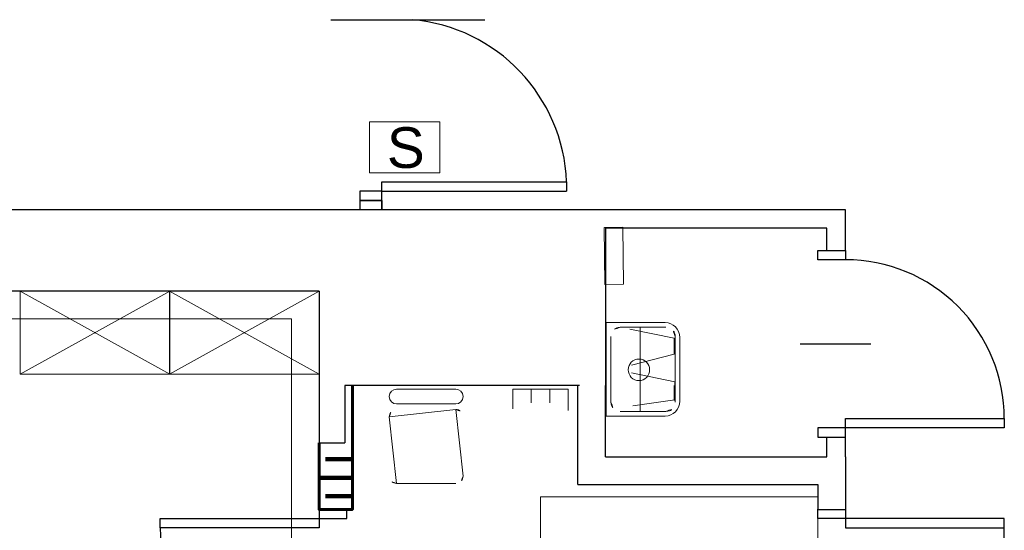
# Model space of a CAD drawing. Header units: millimetres. Extents: x 6612729504 to 6612744462, y 5733542327 to 5733549367.
# Tile 11 of 109: x 6612733361 to 6612733895, y 5733544750 to 5733545027. Entities that reach past the tile are written whole.
import ezdxf

# ---------------------------------------------------------------- set-up
doc = ezdxf.new("R2010")
doc.units = ezdxf.units.MM
doc.header["$MEASUREMENT"] = 0
doc.set_wipeout_variables(frame=1)
doc.linetypes.add('Wipeout_Contour', pattern=[1000, 0, -1000])
for name, color, linetype in [('!!!!_CIENKIE czerwone LINIE', 7, 'Continuous'), ('!!!!_SCIANY GRUBE', 7, 'Continuous'), ('___OPISY', 7, 'Continuous'), ('_A TECHN._wyposazenie sanitariaty', 7, 'Continuous'), ('_ATECHN-MEBLE', 7, 'Continuous'), ('_ATECHN-MEDYCZ.', 7, 'Continuous'), ('A_SCIANY PROJ. 18 wewn', 7, 'Continuous'), ('A_Stolarka_drzw_wew', 192, 'Continuous'), ('A_wypełnienie', 7, 'Continuous')]:
    doc.layers.add(name, color=color, linetype=linetype)
doc.styles.add('GENERATED_STYLE_1', font='arial.ttf')

msp = doc.modelspace()

# ---------------------------------------------------------------- linework, layer by layer
at = {"layer": '!!!!_CIENKIE czerwone LINIE', "color": 252, "lineweight": 20}
msp.add_lwpolyline([(6612733588.866401, 5733544971.486493), (6612733550.86867, 5733544971.486493), (6612733550.86867, 5733544943.944517), (6612733588.866401, 5733544943.944517)], close=True, dxfattribs=at)
at = {"layer": '!!!!_SCIANY GRUBE', "color": 252, "lineweight": 30}
for p, q in [((6612733678.516481, 5733544923.844683), (6612733340.386045, 5733544923.844683)), ((6612733678.516481, 5733544923.844683), (6612733510.891697, 5733544923.844683)), ((6612733808.480913, 5733544923.844683), (6612733678.516481, 5733544923.844683)), ((6612733808.480913, 5733544901.844683), (6612733808.480913, 5733544923.844683)), ((6612733678.516481, 5733544914.30056), (6612733678.516481, 5733544843.844683)), ((6612733678.516481, 5733544914.30056), (6612733678.516481, 5733544828.844683)), ((6612733798.480913, 5733544913.844683), (6612733678.516481, 5733544913.844683)), ((6612733798.480913, 5733544901.844683), (6612733798.480913, 5733544913.844683)), ((6612733798.480913, 5733544901.844683), (6612733808.480913, 5733544901.844683)), ((6612733523.516481, 5733544879.844683), (6612733319.51648, 5733544879.844683)), ((6612733523.516481, 5733544879.844683), (6612733510.891697, 5733544879.844683)), ((6612733663.516481, 5733544775.176267), (6612733663.516481, 5733544828.844683)), ((6612733678.516481, 5733544790.176267), (6612733678.516481, 5733544828.844683)), ((6612733798.480913, 5733544790.176267), (6612733798.480913, 5733544800.844683)), ((6612733798.480913, 5733544800.844683), (6612733808.480913, 5733544800.844683)), ((6612733808.480913, 5733544790.176267), (6612733808.480913, 5733544800.844683)), ((6612733678.516481, 5733544790.176267), (6612733785.218863, 5733544790.176267)), ((6612733785.218863, 5733544790.176267), (6612733798.480913, 5733544790.176267)), ((6612733808.480913, 5733544790.176267), (6612733808.480913, 5733544761.77993)), ((6612733663.516481, 5733544775.176267), (6612733785.218863, 5733544775.176267)), ((6612733785.218863, 5733544775.176267), (6612733793.480913, 5733544775.176267)), ((6612733793.480913, 5733544775.176267), (6612733793.484232, 5733544761.77993)), ((6612733793.484232, 5733544761.77993), (6612733808.480913, 5733544761.77993))]:
    msp.add_line(p, q, dxfattribs=at)
at = {"layer": '_A TECHN._wyposazenie sanitariaty', "color": 252, "lineweight": 18}
for p, q in [((6612733678.516481, 5733544862.800916), (6612733678.516481, 5733544812.251885)), ((6612733710.826738, 5733544862.800916), (6612733678.516481, 5733544862.800916)), ((6612733679.016481, 5733544862.800916), (6612733679.016481, 5733544812.251885)), ((6612733711.326738, 5733544860.300916), (6612733686.516481, 5733544860.300916)), ((6612733715.760115, 5733544854.316609), (6612733691.798717, 5733544859.185392)), ((6612733697.326738, 5733544814.751885), (6612733697.326738, 5733544860.300916)), ((6612733681.516481, 5733544855.300916), (6612733681.516481, 5733544819.751885)), ((6612733715.760115, 5733544845.796239), (6612733715.760115, 5733544854.316609)), ((6612733715.874506, 5733544846.875502), (6612733715.874506, 5733544854.334065)), ((6612733716.326738, 5733544819.751885), (6612733716.326738, 5733544855.300916)), ((6612733718.826738, 5733544820.251885), (6612733718.826738, 5733544854.800916)), ((6612733716.326738, 5733544844.300916), (6612733716.326738, 5733544851.800916)), ((6612733692.610967, 5733544839.710259), (6612733715.760115, 5733544845.796239)), ((6612733716.166241, 5733544830.784157), (6612733692.610967, 5733544835.652941)), ((6612733715.826738, 5733544820.751885), (6612733715.826738, 5733544828.751885)), ((6612733716.166241, 5733544821.046591), (6612733716.166241, 5733544830.784157)), ((6612733693.423218, 5733544817.800735), (6612733716.166241, 5733544821.046591)), ((6612733678.516481, 5733544812.251885), (6612733710.826738, 5733544812.251885)), ((6612733686.516481, 5733544814.751885), (6612733711.326738, 5733544814.751885))]:
    msp.add_line(p, q, dxfattribs=at)
at = {"layer": '_A TECHN._wyposazenie sanitariaty', "color": 252, "lineweight": 18, "flags": 128}
msp.add_lwpolyline([(6612733643.482573, 5733544618.478098), (6612733793.482573, 5733544618.478098), (6612733793.482573, 5733544768.478098), (6612733643.482573, 5733544768.478098)], close=True, dxfattribs=at)
msp.add_lwpolyline([(6612733643.482573, 5733544618.478098), (6612733793.482573, 5733544618.478098), (6612733793.482573, 5733544768.478098), (6612733643.482573, 5733544768.478098)], close=True, dxfattribs=at)
at = {"layer": '_A TECHN._wyposazenie sanitariaty', "color": 252, "lineweight": 18}
msp.add_circle((6612733696.672222, 5733544837.275867), 5.814584, dxfattribs=at)
for centre, radius, start, end in [((6612733686.516481, 5733544855.300916), 5, 90, 180), ((6612733710.826738, 5733544854.800916), 8, 0, 90), ((6612733711.326738, 5733544855.300916), 5, 0, 90), ((6612733686.516481, 5733544819.751885), 5, 180, 270), ((6612733710.826738, 5733544820.251885), 8, 270, 0), ((6612733711.326738, 5733544819.751885), 5, 270, 0)]:
    msp.add_arc(centre, radius, start, end, dxfattribs=at)
at = {"layer": '_ATECHN-MEBLE', "color": 252, "lineweight": 18}
for p, q in [((6612733361.641972, 5733544834.845294), (6612733442.659162, 5733544879.844683)), ((6612733442.659162, 5733544834.845294), (6612733361.641972, 5733544879.844683)), ((6612733442.49929, 5733544834.845294), (6612733523.516481, 5733544879.844683)), ((6612733523.516481, 5733544834.845294), (6612733442.49929, 5733544879.844683)), ((6612733678.516481, 5733544862.800916), (6612733678.516481, 5733544812.251885)), ((6612733710.826738, 5733544862.800916), (6612733678.516481, 5733544862.800916)), ((6612733679.016481, 5733544862.800916), (6612733679.016481, 5733544812.251885)), ((6612733711.326738, 5733544860.300916), (6612733686.516481, 5733544860.300916)), ((6612733715.760115, 5733544854.316609), (6612733691.798717, 5733544859.185392)), ((6612733697.326738, 5733544814.751885), (6612733697.326738, 5733544860.300916)), ((6612733681.516481, 5733544855.300916), (6612733681.516481, 5733544819.751885)), ((6612733715.760115, 5733544845.796239), (6612733715.760115, 5733544854.316609)), ((6612733715.874506, 5733544846.875502), (6612733715.874506, 5733544854.334065)), ((6612733716.326738, 5733544819.751885), (6612733716.326738, 5733544855.300916)), ((6612733718.826738, 5733544820.251885), (6612733718.826738, 5733544854.800916)), ((6612733716.326738, 5733544844.300916), (6612733716.326738, 5733544851.800916)), ((6612733692.610967, 5733544839.710259), (6612733715.760115, 5733544845.796239)), ((6612733716.166241, 5733544830.784157), (6612733692.610967, 5733544835.652941)), ((6612733597.487808, 5733544826.809924), (6612733565.487808, 5733544826.809924)), ((6612733715.826738, 5733544820.751885), (6612733715.826738, 5733544828.751885)), ((6612733716.166241, 5733544821.046591), (6612733716.166241, 5733544830.784157)), ((6612733693.423218, 5733544817.800735), (6612733716.166241, 5733544821.046591)), ((6612733597.487808, 5733544818.809924), (6612733565.487808, 5733544818.809924)), ((6612733678.516481, 5733544812.251885), (6612733710.826738, 5733544812.251885)), ((6612733686.516481, 5733544814.751885), (6612733711.326738, 5733544814.751885))]:
    msp.add_line(p, q, dxfattribs=at)
at = {"layer": '_ATECHN-MEBLE', "color": 252, "lineweight": 18, "flags": 128}
for points in [[(6612733677.848718, 5733544914.294248), (6612733687.965069, 5733544914.389882), (6612733688.25596, 5733544883.619222), (6612733678.139608, 5733544883.523587)], [(6612733361.641972, 5733544879.844683), (6612733361.641972, 5733544834.845294), (6612733442.659162, 5733544834.845294), (6612733442.659162, 5733544879.844683)], [(6612733442.49929, 5733544879.844683), (6612733442.49929, 5733544834.845294), (6612733523.516481, 5733544834.845294), (6612733523.516481, 5733544879.844683)], [(6612733007.51648, 5733544864.844683), (6612732963.51648, 5733544864.844683), (6612732963.51648, 5733544822.844683), (6612732963.51648, 5733544298.844682), (6612732977.51648, 5733544298.844682), (6612732977.51648, 5733544163.844682), (6612733508.516481, 5733544163.844682), (6612733508.516481, 5733544268.844682), (6612733497.516481, 5733544268.844682), (6612733497.516481, 5733544334.844682), (6612733508.516481, 5733544334.844682), (6612733508.516481, 5733544864.844683)]]:
    msp.add_lwpolyline(points, close=True, dxfattribs=at)
msp.add_lwpolyline([(6612733597.487808, 5733544775.809923), (6612733565.487808, 5733544775.809923, -0.4142135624), (6612733561.487808, 5733544779.809923), (6612733561.487808, 5733544811.809924, -0.4142135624), (6612733565.487808, 5733544815.809924), (6612733597.487808, 5733544815.809924, -0.4142135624), (6612733601.487808, 5733544811.809924), (6612733601.487808, 5733544779.809923, -0.4142135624)], format="xyb", close=True, dxfattribs=at)
at = {"layer": '_ATECHN-MEBLE', "color": 252, "lineweight": 18}
msp.add_circle((6612733696.672222, 5733544837.275867), 5.814584, dxfattribs=at)
for centre, radius, start, end in [((6612733686.516481, 5733544855.300916), 5, 90, 180), ((6612733710.826738, 5733544854.800916), 8, 0, 90), ((6612733711.326738, 5733544855.300916), 5, 0, 90), ((6612733565.487808, 5733544822.809924), 4, 90, 270), ((6612733597.487808, 5733544822.809924), 4, 270, 90), ((6612733686.516481, 5733544819.751885), 5, 180, 270), ((6612733710.826738, 5733544820.251885), 8, 270, 0), ((6612733711.326738, 5733544819.751885), 5, 270, 0)]:
    msp.add_arc(centre, radius, start, end, dxfattribs=at)
at = {"layer": '_ATECHN-MEDYCZ.', "color": 252, "lineweight": 18}
for p, q in [((6612733628.383063, 5733544826.766213), (6612733628.383063, 5733544819.40618)), ((6612733638.383063, 5733544826.766213), (6612733638.383063, 5733544819.40618)), ((6612733648.383063, 5733544826.766213), (6612733648.383063, 5733544819.40618)), ((6612733658.383063, 5733544826.766213), (6612733658.383063, 5733544819.40618)), ((6612733658.383063, 5733544826.766213), (6612733658.383063, 5733544819.40618)), ((6612733658.383063, 5733544826.766213), (6612733658.383063, 5733544819.40618))]:
    msp.add_line(p, q, dxfattribs=at)
at = {"layer": '_ATECHN-MEDYCZ.', "color": 252, "lineweight": 18, "flags": 128}
msp.add_lwpolyline([(6612733628.383063, 5733544816.135055), (6612733628.383063, 5733544826.766213), (6612733658.383063, 5733544826.766213), (6612733658.383063, 5733544815.277673)], dxfattribs=at)
at = {"layer": 'A_Stolarka_drzw_wew', "color": 252, "lineweight": 30}
for p, q in [((6612733529.887224, 5733545026.710657), (6612733613.285085, 5733545026.710657)), ((6612733557.516481, 5733544933.967877), (6612733557.516481, 5733544938.967877)), ((6612733557.516481, 5733544938.967877), (6612733657.365229, 5733544938.967877)), ((6612733657.516481, 5733544938.967877), (6612733657.516481, 5733544933.967877)), ((6612733557.516481, 5733544933.967877), (6612733545.516481, 5733544933.967877)), ((6612733545.516481, 5733544933.967877), (6612733545.516481, 5733544928.967877)), ((6612733557.516481, 5733544928.967877), (6612733557.516481, 5733544933.967877)), ((6612733557.516481, 5733544933.967877), (6612733657.516481, 5733544933.967877)), ((6612733545.516481, 5733544928.967877), (6612733545.516481, 5733544923.967877)), ((6612733545.516481, 5733544928.967877), (6612733557.516481, 5733544928.967877)), ((6612733557.516481, 5733544928.967877), (6612733557.516481, 5733544923.967877)), ((6612733793.510816, 5733544896.846582), (6612733793.510865, 5733544901.846582)), ((6612733793.510865, 5733544901.846582), (6612733808.510865, 5733544901.846433)), ((6612733808.510865, 5733544901.846433), (6612733808.510816, 5733544896.846433)), ((6612733808.510816, 5733544896.846433), (6612733793.510816, 5733544896.846582)), ((6612733783.961493, 5733544851.346678), (6612733822.284613, 5733544851.346295)), ((6612733808.509908, 5733544805.846433), (6612733808.509957, 5733544810.846433)), ((6612733808.509957, 5733544810.846433), (6612733894.509957, 5733544810.845574)), ((6612733894.509957, 5733544810.845574), (6612733894.509908, 5733544805.845574)), ((6612733793.509907, 5733544805.846582), (6612733793.509857, 5733544800.846582)), ((6612733808.509908, 5733544805.846433), (6612733793.509907, 5733544805.846582)), ((6612733808.509857, 5733544800.846433), (6612733808.509908, 5733544805.846433)), ((6612733894.509908, 5733544805.845574), (6612733808.509908, 5733544805.846433)), ((6612733793.509857, 5733544800.846582), (6612733808.509857, 5733544800.846433)), ((6612733793.481871, 5733544756.78008), (6612733793.481921, 5733544761.78008)), ((6612733793.481921, 5733544761.78008), (6612733808.481921, 5733544761.77993)), ((6612733808.481921, 5733544761.77993), (6612733808.481872, 5733544756.77993)), ((6612733437.51648, 5733544751.77993), (6612733437.51648, 5733544756.77993)), ((6612733437.51648, 5733544756.77993), (6612733523.516481, 5733544756.77993)), ((6612733523.516481, 5733544751.77993), (6612733437.51648, 5733544751.77993)), ((6612733523.516481, 5733544756.77993), (6612733523.516481, 5733544751.77993)), ((6612733523.516481, 5733544756.77993), (6612733538.516481, 5733544756.77993)), ((6612733808.481872, 5733544756.77993), (6612733793.481871, 5733544756.78008)), ((6612733808.481872, 5733544756.77993), (6612733808.481821, 5733544751.77993)), ((6612733808.481821, 5733544751.77993), (6612733894.481821, 5733544751.779072)), ((6612733894.481872, 5733544756.779072), (6612733808.481872, 5733544756.77993)), ((6612733894.481821, 5733544751.779072), (6612733894.481872, 5733544756.779072))]:
    msp.add_line(p, q, dxfattribs=at)
at = {"layer": 'A_Stolarka_drzw_wew', "color": 252, "lineweight": 30, "flags": 128}
msp.add_lwpolyline([(6612733545.516481, 5733544923.967877), (6612733557.516481, 5733544923.967877), (6612733557.516481, 5733544928.967877), (6612733545.516481, 5733544928.967877)], close=True, dxfattribs=at)
at = {"layer": 'A_Stolarka_drzw_wew', "color": 252, "lineweight": 30}
for centre, radius, start, end in [((6612733565.953701, 5733544935.419952), 91.631493, 2.2189995, 85.05702754), ((6612733808.509957, 5733544810.846433), 86, 359.99945359, 89.99945359), ((6612733523.516481, 5733544751.77993), 86, 180, 270), ((6612733808.481821, 5733544751.77993), 86, 269.99945359, 359.99945359)]:
    msp.add_arc(centre, radius, start, end, dxfattribs=at)

# ---------------------------------------------------------------- texts
at = {"layer": '___OPISY', "color": 252, "lineweight": 20, "insert": (6612733570.474182, 5733544968.510746), "char_height": 22.00000003, "attachment_point": 2, "style": 'GENERATED_STYLE_1'}
msp.add_mtext('\\A1;{\\pqc;\\fArial|b0|i0|c238|p38;S}', dxfattribs=at)

# ---------------------------------------------------------------- wipeouts: each hides what was drawn before it
at = {"color": 252, "linetype": 'Wipeout_Contour', "lineweight": 0, "ltscale": 52513456337.95631}
msp.add_wipeout([(6612733541.516481, 5733544828.844683), (6612733537.516481, 5733544828.844683), (6612733537.516481, 5733544797.844683), (6612733523.516481, 5733544797.844683), (6612733523.516481, 5733544761.77993), (6612733541.516481, 5733544761.77993)], dxfattribs=at).dxf.layer = 'A_wypełnienie'

# ---------------------------------------------------------------- next in the draw order: hatches: boundary and pattern name
at = {"layer": 'A_wypełnienie', "linetype": 'Continuous', "lineweight": 211}
h = msp.add_hatch(dxfattribs=at)
h.set_pattern_fill('01_WIENIEC', color=252, scale=0.1, style=0, pattern_type=2)
h.set_pattern_definition([(360, (6612685986.953, 5733573938.848), (0, 20), []), (360, (6612685986.953, 5733573948.848), (0, 20), [15, -5])])
h.paths.add_polyline_path([(6612733541.516481, 5733544828.844683), (6612733537.516481, 5733544828.844683), (6612733537.516481, 5733544797.844683), (6612733523.516481, 5733544797.844683), (6612733523.516481, 5733544761.77993), (6612733541.516481, 5733544761.77993)])

# ---------------------------------------------------------------- next in the draw order: linework, layer by layer
at = {"layer": '!!!!_SCIANY GRUBE', "color": 252, "lineweight": 30}
for p, q in [((6612733523.516481, 5733544879.844683), (6612733523.516481, 5733544797.844683)), ((6612733523.516481, 5733544879.844683), (6612733523.516481, 5733544797.844683)), ((6612733537.516481, 5733544828.844683), (6612733537.516481, 5733544797.844683)), ((6612733664.516481, 5733544828.844683), (6612733537.516481, 5733544828.844683)), ((6612733663.516481, 5733544828.844683), (6612733537.516481, 5733544828.844683)), ((6612733523.516481, 5733544797.844683), (6612733537.516481, 5733544797.844683)), ((6612733523.516481, 5733544797.844683), (6612733537.516481, 5733544797.844683))]:
    msp.add_line(p, q, dxfattribs=at)
at = {"layer": 'A_SCIANY PROJ. 18 wewn', "color": 252, "lineweight": 60}
msp.add_line((6612733541.516481, 5733544761.77993), (6612733541.516481, 5733544828.844683), dxfattribs=at)
at = {"layer": 'A_SCIANY PROJ. 18 wewn', "color": 252, "lineweight": 60, "flags": 128}
msp.add_lwpolyline([(6612733523.516481, 5733544797.844683), (6612733523.516481, 5733544761.77993), (6612733541.516481, 5733544761.77993), (6612733541.516481, 5733544828.844683)], dxfattribs=at)
at = {"layer": 'A_Stolarka_drzw_wew', "color": 252, "lineweight": 30}
for p, q in [((6612733538.516481, 5733544761.77993), (6612733523.516481, 5733544761.77993)), ((6612733523.516481, 5733544761.77993), (6612733523.516481, 5733544756.77993)), ((6612733538.516481, 5733544756.77993), (6612733538.516481, 5733544761.77993))]:
    msp.add_line(p, q, dxfattribs=at)

doc.saveas('drawing.dxf')
